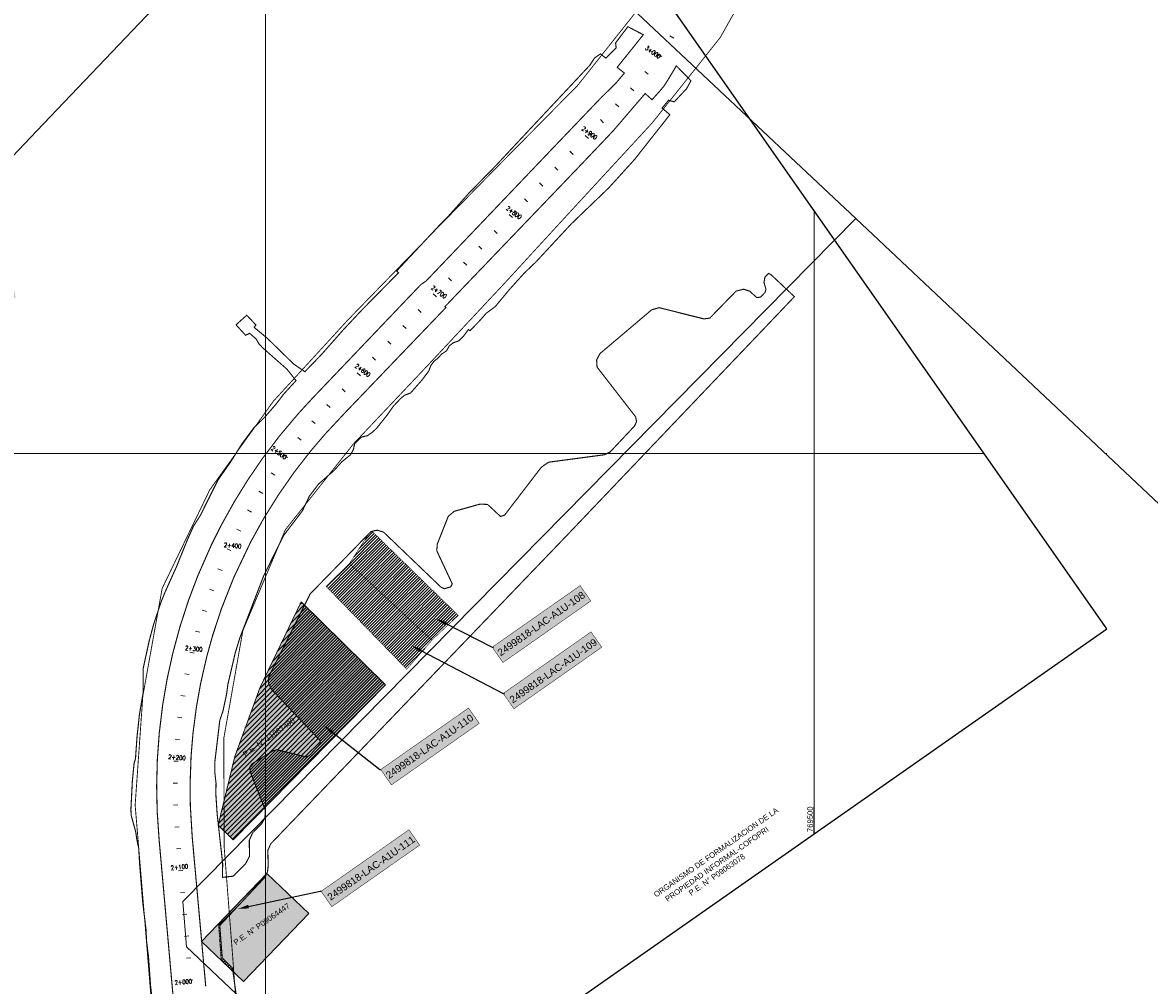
# Model space of a CAD drawing. Header units: millimetres. Extents: x 0 to 796729, y 0 to 9016813.
# Tile 11 of 17: x 768778 to 769806, y 8991015 to 8991893. Entities that reach past the tile are written whole.
import ezdxf
from ezdxf import colors
from ezdxf.entities.mleader import LeaderData, LeaderLine
from ezdxf.enums import TextEntityAlignment as Align
from ezdxf.math import Vec2, Vec3

# ---------------------------------------------------------------- set-up
doc = ezdxf.new("R2010")
doc.units = ezdxf.units.MM
for name, color, linetype in [('Codigo', 7, 'Continuous'), ('COORD', 7, 'Continuous'), ('Estacas', 7, 'Continuous'), ('Faja Marginal', 190, 'Continuous'), ('GRILLA 3', 7, 'Continuous'), ('Leyenda', 7, 'Continuous'), ('Limite Constructivo', 230, 'Continuous'), ('MARCO', 7, 'Continuous'), ('N° de Partidas Electronicas', 7, 'Continuous'), ('Predios del Estado', 5, 'Continuous'), ('Predios Inscritos', 84, 'Continuous'), ('Progresiva', 7, 'Continuous'), ('Remanente', 5, 'Continuous'), ('SIN TASACION', 1, 'Continuous')]:
    doc.layers.add(name, color=color, linetype=linetype)
doc.layers.add('SOLIDO_PROP_PRIVADA', color=7, linetype='Continuous', true_color=0xcde7b6)
doc.styles.add('ROMANS', font='romans.shx', dxfattribs={"width": 0.75, "bigfont": 'bigfont.shx'})
doc.styles.get("Standard").update_dxf_attribs({"font": 'arial.ttf'})
doc.dimstyles.get("Standard").update_dxf_attribs({"dimtxt": 0.18, "dimasz": 0.18, "dimexe": 0.18, "dimexo": 0.0625, "dimgap": 0.09, "dimtad": 0, "dimtih": 1, "dimtoh": 1, "dimdec": 4, "dimzin": 0, "dimdsep": 46, "dimtxsty": 'Standard', "dimcen": 0.09, "dimadec": 0, "dimazin": 0, "dimtfac": 1, "dimtdec": 4, "dimtofl": 0, "dimtmove": 0, "dimatfit": 3, "dimfxl": 1, "dimtolj": 1, "dimtzin": 0, "dimarcsym": 0})
picture_1 = doc.add_image_def('image1.ecw', size_in_pixel=(287180, 487828))
pattern_1 = [(45, (0, 0), (-1.347040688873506, 1.347040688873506), [])]

# ---------------------------------------------------------------- blocks, each defined once
blk = doc.blocks.new('*D9')
at = {"layer": 'COORD', "color": 0, "lineweight": -2, "transparency": 16777216}
blk.add_line((769500.0000000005, 8991153.4969042), (769500.0000000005, 8991178.07765113), dxfattribs=at)
at = {"layer": 'Defpoints', "color": 0, "transparency": 16777216}
for p in [(769500.0000000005, 8991154.4344042), (769500.0000000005, 8991153.4344042), (0, 725.5842589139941)]:
    blk.add_point(p, dxfattribs=at)
at = {"layer": 'COORD', "color": 0, "transparency": 16777216, "insert": (769496.4471350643, 8991166.756027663), "char_height": 5, "attachment_point": 5, "rotation": 90}
blk.add_mtext('\\A1;769500', dxfattribs=at)

msp = doc.modelspace()

# ---------------------------------------------------------------- hatches: boundary and pattern name
at = {"layer": 'Codigo', "linetype": 'Continuous', "lineweight": 13, "ltscale": 0.1, "true_color": 0xffffff}
h = msp.add_hatch(color=7, dxfattribs=at)
h.dxf.hatch_style = 1
h.paths.add_polyline_path([(769296.5140828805, 8991365.741246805), (769286.730995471, 8991379.707549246), (769206.6322078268, 8991323.60011177), (769216.4152952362, 8991309.633809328)])
h = msp.add_hatch(color=7, dxfattribs=at)
h.dxf.hatch_style = 1
h.paths.add_polyline_path([(769306.4958838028, 8991323.58558162), (769296.7127963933, 8991337.55188406), (769216.6140087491, 8991281.444446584), (769226.3970961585, 8991267.478144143)])
h = msp.add_hatch(color=7, dxfattribs=at)
h.dxf.hatch_style = 1
h.paths.add_polyline_path([(769194.7935016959, 8991254.167905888), (769185.0104142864, 8991268.134208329), (769104.9116266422, 8991212.026770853), (769114.6947140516, 8991198.060468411)])
h = msp.add_hatch(color=7, dxfattribs=at)
h.dxf.hatch_style = 1
h.paths.add_polyline_path([(769140.4649222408, 8991143.206064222), (769130.6818348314, 8991157.172366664), (769050.5830471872, 8991101.064929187), (769060.3661345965, 8991087.098626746)])
at = {"layer": 'Remanente', "true_color": 0x7aafdf}
h = msp.add_hatch(dxfattribs=at)
h.set_pattern_fill('ANSI31', color=143)
h.set_pattern_definition([(45, (0, 0), (-2.245064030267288, 2.245064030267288), [])])
h.paths.add_polyline_path([(769005.1929415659, 8991285.303663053), (769002.5611286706, 8991290.595966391), (769002.8140649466, 8991296.624873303), (769035.4765708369, 8991361.84540162), (769032.3136, 8991364.9627), (768995.0902000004, 8991287.3054), (768971.7895999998, 8991223.8867), (768956.85134245, 8991161.996303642), (768956.9312422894, 8991161.278046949), (768970.2500999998, 8991148.1343), (768998.873370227, 8991177.17692093), (768986.2077684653, 8991209.291629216), (768985.431343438, 8991214.0776918), (768987.5737149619, 8991217.299822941), (769007.1025946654, 8991229.336782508), (769010.4979347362, 8991230.07307413), (769036.4149320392, 8991223.720064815), (769039.7231621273, 8991224.544850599), (769049.9146356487, 8991235.770933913), (769049.5084256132, 8991238.654797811)])
at = {"layer": 'SIN TASACION'}
h = msp.add_hatch(dxfattribs=at)
h.set_pattern_fill('ANSI31', color=3, scale=0.6000010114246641)
h.set_pattern_definition(pattern_1)
h.paths.add_polyline_path([(769076.3859999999, 8991399.785), (769093.9411627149, 8991426.882754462), (769097.0829030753, 8991429.250957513), (769175.557, 8991352.678), (769151.556, 8991329.974)])
h = msp.add_hatch(dxfattribs=at)
h.set_pattern_fill('ANSI31', color=3, scale=0.6000010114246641)
h.set_pattern_definition(pattern_1)
h.paths.add_polyline_path([(769055.064, 8991379.022), (769076.3859999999, 8991399.785), (769151.556, 8991329.974), (769128.62, 8991303.502)])
h = msp.add_hatch(dxfattribs=at)
h.set_pattern_fill('ANSI31', color=1, scale=0.6000010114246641)
h.set_pattern_definition(pattern_1)
h.paths.add_polyline_path([(769002.8140649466, 8991296.624873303), (769035.4765708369, 8991361.84540162), (769109.2333000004, 8991289.1537), (768998.8733702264, 8991177.17692093), (768986.2077684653, 8991209.291629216), (768985.431343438, 8991214.0776918), (768987.5737149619, 8991217.299822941), (769007.1025946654, 8991229.336782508), (769010.4979347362, 8991230.07307413), (769036.4149320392, 8991223.720064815), (769039.7231621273, 8991224.544850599), (769049.9146356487, 8991235.770933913), (769049.5084256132, 8991238.654797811), (769005.1929415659, 8991285.303663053), (769002.5611286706, 8991290.595966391)])
h = msp.add_hatch(dxfattribs=at)
h.set_pattern_fill('ANSI31', color=3, scale=0.6000010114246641)
h.set_pattern_definition(pattern_1)
h.paths.add_polyline_path([(769000.8108035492, 8991116.994970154), (768957.4095913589, 8991071.93432786), (768957.0676565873, 8991070.29216077), (768959.2393563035, 8991040.126194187), (768960.5631242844, 8991037.152186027), (768970.2128130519, 8991027.937304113), (768969.7649809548, 8991031.188273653), (768960.402, 8991040.555), (768958.205, 8991069.902), (768999.1763266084, 8991113.605960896)])
at = {"layer": 'SOLIDO_PROP_PRIVADA', "transparency": 33554556}
h = msp.add_hatch(color=256, dxfattribs=at)
h.dxf.hatch_style = 1
h.paths.add_polyline_path([(769011.637763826, 8992163.830918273), (769080.8535148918, 8992098.760342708), (769041.4686928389, 8992056.866598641), (768994.110547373, 8992101.388571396), (768954.7257253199, 8992059.49482733), (768932.8681197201, 8992080.04343014)])
h.paths.add_polyline_path([(768730.6774275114, 8992140.931806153), (768677.1052343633, 8992081.53933537), (768593.55719373, 8992156.8784471), (768647.1400943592, 8992216.282695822)])
h.paths.add_polyline_path([(768593.5572135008, 8992156.87846929), (768625.1113988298, 8992128.424574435), (768571.5369255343, 8992069.012663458), (768549.1793426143, 8992089.016155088), (768541.5633581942, 8992203.763686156)])
h.paths.add_polyline_path([(768677.1052343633, 8992081.53933537), (768623.5156565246, 8992022.127575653), (768571.5369255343, 8992069.012663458), (768625.1113988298, 8992128.424574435)])
h.paths.add_polyline_path([(768503.4824033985, 8992200.337288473), (768512.9908459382, 8992000.563442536), (768313.2170000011, 8991991.054999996), (768308.4627787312, 8992090.941922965), (768408.3497016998, 8992095.696144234), (768403.5954804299, 8992195.583067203)])
h.paths.add_polyline_path([(768772.1301051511, 8991642.08935784), (768360.8985701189, 8991564.183125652), (768356.6329999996, 8991586.835000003), (768410.8402620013, 8991597.042759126), (768395.7488414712, 8991677.184206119), (768752.5235134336, 8991746.229760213)])
h.paths.add_polyline_path([(768376.9131999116, 8991567.217035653), (768603.8763047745, 8991610.21432268), (768605.7874641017, 8991588.498227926), (768379.8354075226, 8991549.45582222), (768376.9131998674, 8991567.217035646)])
h.paths.add_polyline_path([(768605.7874641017, 8991588.498227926), (768613.9441121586, 8991495.45503158), (768394.9264714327, 8991457.68839995), (768379.8354075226, 8991549.45582222)])
h.paths.add_polyline_path([(768410.0175353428, 8991365.92097768), (768394.9264714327, 8991457.68839995), (768613.9441121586, 8991495.45503158), (768622.1011275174, 8991402.4118881)])
h.paths.add_polyline_path([(768425.1085992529, 8991274.15355541), (768410.0175353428, 8991365.92097768), (768622.1011275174, 8991402.4118881), (768630.1081338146, 8991309.355760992)])
h.paths.add_polyline_path([(768440.1996631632, 8991182.38613314), (768425.1085992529, 8991274.15355541), (768630.1081338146, 8991309.355760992), (768639.0411958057, 8991211.763744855)])
h.paths.add_polyline_path([(768707.4332792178, 8990612.6728945), (768692.2161744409, 8990703.507041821), (768590.7628054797, 8990692.961240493), (768617.7568913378, 8990626.213071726), (768509.0585655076, 8990581.043493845), (768510.6662445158, 8990570.667301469)])
h.paths.add_polyline_path([(768590.7628054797, 8990692.961240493), (768493.288, 8990682.829), (768509.0585655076, 8990581.043493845), (768617.7568913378, 8990626.213071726)])
h.paths.add_polyline_path([(769109.2333000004, 8991289.1537), (768970.2500999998, 8991148.1343), (768956.7267000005, 8991161.4799), (768971.7895999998, 8991223.8867), (768995.0902000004, 8991287.3054), (769032.3136, 8991364.9627)])
h.paths.add_polyline_path([(769001.1297967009, 8991117.326159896), (769039.460070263, 8991080.723016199), (768979.800303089, 8991018.781818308), (768941.4698486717, 8991055.38513471)])

# ---------------------------------------------------------------- linework, layer by layer
at = {"layer": 'Codigo', "color": 250, "lineweight": 13, "const_width": 0.4169935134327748}
for points in [[(769206.6322078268, 8991323.60011177), (769286.730995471, 8991379.707549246), (769296.5140828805, 8991365.741246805), (769216.4152952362, 8991309.633809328)], [(769216.6140087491, 8991281.444446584), (769296.7127963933, 8991337.55188406), (769306.4958838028, 8991323.58558162), (769226.3970961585, 8991267.478144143)], [(769104.9116266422, 8991212.026770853), (769185.0104142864, 8991268.134208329), (769194.7935016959, 8991254.167905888), (769114.6947140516, 8991198.060468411)], [(769050.5830471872, 8991101.064929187), (769130.6818348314, 8991157.172366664), (769140.4649222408, 8991143.206064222), (769060.3661345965, 8991087.098626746)]]:
    msp.add_lwpolyline(points, close=True, dxfattribs=at)
at = {"layer": 'Estacas', "linetype": 'Continuous', "lineweight": 13}
for p, q in [((769372.131736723, 8991878.74167201), (769368.6913852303, 8991880.782255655)), ((769372.131736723, 8991878.74167201), (769368.6913852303, 8991880.782255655)), ((769361.099897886, 8991861.86973059), (769357.835858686, 8991864.182025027)), ((769361.099897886, 8991861.86973059), (769357.835858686, 8991864.182025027)), ((769348.9086318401, 8991845.838399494), (769345.8199796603, 8991848.380097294)), ((769348.9086318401, 8991845.838399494), (769345.8199796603, 8991848.380097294)), ((769335.7435394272, 8991830.652910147), (769332.7897588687, 8991833.350164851)), ((769335.7435394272, 8991830.652910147), (769332.7897588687, 8991833.350164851)), ((769321.9537327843, 8991816.098955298), (769319.0686844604, 8991818.86960435)), ((769321.9537327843, 8991816.098955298), (769319.0686844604, 8991818.86960435)), ((769308.1006924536, 8991801.67399403), (769305.2156441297, 8991804.444643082)), ((769308.1006924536, 8991801.67399403), (769305.2156441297, 8991804.444643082)), ((769294.2471723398, 8991787.248533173), (769291.3621240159, 8991790.019182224)), ((769294.2471723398, 8991787.248533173), (769291.3621240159, 8991790.019182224)), ((769280.3941320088, 8991772.823571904), (769277.5090836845, 8991775.594220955)), ((769280.3941320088, 8991772.823571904), (769277.5090836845, 8991775.594220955)), ((769266.5405920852, 8991758.398090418), (769263.6555437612, 8991761.16873947)), ((769266.5405920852, 8991758.398090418), (769263.6555437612, 8991761.16873947)), ((769252.6875517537, 8991743.97312915), (769249.8025034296, 8991746.7437782)), ((769252.6875517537, 8991743.97312915), (769249.8025034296, 8991746.7437782)), ((769238.8340316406, 8991729.547668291), (769235.9489833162, 8991732.318317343)), ((769238.8340316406, 8991729.547668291), (769235.9489833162, 8991732.318317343)), ((769224.9809913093, 8991715.122707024), (769222.0959429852, 8991717.893356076)), ((769224.9809913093, 8991715.122707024), (769222.0959429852, 8991717.893356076)), ((769211.1277677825, 8991700.697554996), (769208.2425862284, 8991703.468065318)), ((769211.1277677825, 8991700.697554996), (769208.2425862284, 8991703.468065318)), ((769197.2744110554, 8991686.27226427), (769194.3893627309, 8991689.042913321)), ((769197.2744110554, 8991686.27226427), (769194.3893627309, 8991689.042913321)), ((769183.420890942, 8991671.846803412), (769180.5358426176, 8991674.617452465)), ((769183.420890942, 8991671.846803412), (769180.5358426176, 8991674.617452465)), ((769169.5678506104, 8991657.421842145), (769166.682802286, 8991660.192491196)), ((769169.5678506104, 8991657.421842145), (769166.682802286, 8991660.192491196)), ((769155.7148102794, 8991642.996880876), (769152.8297619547, 8991645.767529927)), ((769155.7148102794, 8991642.996880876), (769152.8297619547, 8991645.767529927)), ((769141.8612703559, 8991628.57139939), (769138.9762220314, 8991631.342048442)), ((769141.8612703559, 8991628.57139939), (769138.9762220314, 8991631.342048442)), ((769128.0077502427, 8991614.145938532), (769125.1227019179, 8991616.916587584)), ((769128.0077502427, 8991614.145938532), (769125.1227019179, 8991616.916587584)), ((769114.1547099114, 8991599.720977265), (769111.269661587, 8991602.491626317)), ((769114.1547099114, 8991599.720977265), (769111.269661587, 8991602.491626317)), ((769100.3016695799, 8991585.296015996), (769097.4166212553, 8991588.066665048)), ((769100.3016695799, 8991585.296015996), (769097.4166212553, 8991588.066665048)), ((769086.4481296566, 8991570.870534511), (769083.5630813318, 8991573.641183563)), ((769086.4481296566, 8991570.870534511), (769083.5630813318, 8991573.641183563)), ((769072.5946095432, 8991556.445073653), (769069.7095612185, 8991559.215722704)), ((769072.5946095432, 8991556.445073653), (769069.7095612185, 8991559.215722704)), ((769058.7585067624, 8991542.034865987), (769055.8424683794, 8991544.773035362)), ((769058.7585067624, 8991542.034865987), (769055.8424683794, 8991544.773035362)), ((769045.248569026, 8991527.389822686), (769042.2323210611, 8991530.017273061)), ((769045.248569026, 8991527.389822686), (769042.2323210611, 8991530.017273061)), ((769032.3214830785, 8991512.229351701), (769029.207600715, 8991514.740031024)), ((769032.3214830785, 8991512.229351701), (769029.207600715, 8991514.740031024)), ((769020.0139184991, 8991496.564014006), (769016.8042712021, 8991498.95105086)), ((769020.0139184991, 8991496.564014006), (769016.8042712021, 8991498.95105086)), ((769008.3465682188, 8991480.419597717), (769005.043831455, 8991482.676178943)), ((769008.3465682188, 8991480.419597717), (769005.043831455, 8991482.676178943)), ((768997.3434671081, 8991463.835104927), (768993.9357630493, 8991465.9297536)), ((768997.3434671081, 8991463.835104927), (768993.9357630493, 8991465.9297536)), ((768987.0038790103, 8991446.807707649), (768983.5172706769, 8991448.768208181)), ((768987.0038790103, 8991446.807707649), (768983.5172706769, 8991448.768208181)), ((768977.3533020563, 8991429.381069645), (768973.7929860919, 8991431.204294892)), ((768977.3533020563, 8991429.381069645), (768973.7929860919, 8991431.204294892)), ((768968.4067046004, 8991411.582162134), (768964.778308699, 8991413.265831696)), ((768968.4067046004, 8991411.582162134), (768964.778308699, 8991413.265831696)), ((768960.2266353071, 8991393.410022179), (768956.5421298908, 8991394.967077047)), ((768960.2266353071, 8991393.410022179), (768956.5421298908, 8991394.967077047)), ((768952.6824067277, 8991374.983504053), (768948.9341176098, 8991376.380045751)), ((768952.6824067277, 8991374.983504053), (768948.9341176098, 8991376.380045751)), ((768945.9301675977, 8991356.243265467), (768942.1303717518, 8991357.492886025)), ((768945.9301675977, 8991356.243265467), (768942.1303717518, 8991357.492886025)), ((768939.9763810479, 8991337.225300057), (768936.1356232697, 8991338.342698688)), ((768939.9763810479, 8991337.225300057), (768936.1356232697, 8991338.342698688)), ((768934.6982988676, 8991318.027800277), (768930.8128381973, 8991318.978166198)), ((768934.6982988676, 8991318.027800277), (768930.8128381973, 8991318.978166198)), ((768930.2368397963, 8991298.614411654), (768926.3172795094, 8991299.412564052)), ((768930.2368397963, 8991298.614411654), (768926.3172795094, 8991299.412564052)), ((768926.5548765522, 8991279.038331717), (768922.6072731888, 8991279.683643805)), ((768926.5548765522, 8991279.038331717), (768922.6072731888, 8991279.683643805)), ((768923.6582762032, 8991259.330786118), (768919.6885808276, 8991259.82223158)), ((768923.6582762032, 8991259.330786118), (768919.6885808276, 8991259.82223158)), ((768921.5517085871, 8991239.523794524), (768917.5658902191, 8991239.86032378)), ((768921.5517085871, 8991239.523794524), (768917.5658902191, 8991239.86032378)), ((768920.2384270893, 8991219.64796997), (768916.2425271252, 8991219.829032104)), ((768920.2384270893, 8991219.64796997), (768916.2425271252, 8991219.829032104)), ((768919.7205905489, 8991199.735835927), (768915.7206707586, 8991199.761168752)), ((768919.7205905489, 8991199.735835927), (768915.7206707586, 8991199.761168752)), ((768919.9990062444, 8991179.818769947), (768916.0011063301, 8991179.689168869)), ((768919.9990062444, 8991179.818769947), (768916.0011063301, 8991179.689168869)), ((768921.0732391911, 8991159.928688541), (768917.0834287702, 8991159.643359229)), ((768921.0732391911, 8991159.928688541), (768917.0834287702, 8991159.643359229)), ((768922.7215341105, 8991140.036581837), (768918.7380575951, 8991139.673380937)), ((768922.7215341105, 8991140.036581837), (768918.7380575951, 8991139.673380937)), ((768924.5365249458, 8991120.118947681), (768920.5530243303, 8991119.756011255)), ((768924.5365249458, 8991120.118947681), (768920.5530243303, 8991119.756011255)), ((768926.3514916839, 8991100.201577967), (768922.3680151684, 8991099.83837707)), ((768926.3514916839, 8991100.201577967), (768922.3680151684, 8991099.83837707)), ((768928.1664825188, 8991080.283943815), (768924.1829819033, 8991079.92100739)), ((768928.1664825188, 8991080.283943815), (768924.1829819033, 8991079.92100739)), ((768929.981449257, 8991060.3665741), (768925.9979727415, 8991060.003373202)), ((768929.981449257, 8991060.3665741), (768925.9979727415, 8991060.003373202)), ((768931.7964400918, 8991040.44893995), (768927.8129394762, 8991040.086003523)), ((768931.7964400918, 8991040.44893995), (768927.8129394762, 8991040.086003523)), ((768933.6113706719, 8991020.53196703), (768929.6278678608, 8991020.1690547)), ((768933.6113706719, 8991020.53196703), (768929.6278678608, 8991020.1690547))]:
    msp.add_line(p, q, dxfattribs=at)
at = {"layer": 'Faja Marginal', "const_width": 0.8}
for points in [[(769768.0431, 8992593.3602), (769743.3942, 8992496.6365), (769696.8479, 8992408.1613), (769650.3199, 8992319.6614), (769603.6225, 8992231.2698), (769557.0555, 8992142.8056), (769509.4457, 8992054.8934), (769463.4703, 8991966.3364), (769414.537, 8991879.3566), (769352.5125, 8991801.5427), (769284.7747, 8991728.1793), (769217.1119, 8991654.5487), (769148.8026, 8991581.5306), (769080.0727, 8991508.8952), (769017.9873, 8991430.6409), (768979.2503, 8991338.7838), (768961.8265, 8991240.4165), (768962.2419, 8991140.7786), (768969.9835, 8991041.0832), (768977.2237, 8990941.352)], [(768897.4285, 8990980.4183), (768889.3309999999, 8991080.0841), (768881.0234, 8991179.7116), (768888.0236, 8991279.0916), (768905.68, 8991377.3097), (768949.0902, 8991467.0803), (769007.0625, 8991547.8177), (769074.6338, 8991621.5155), (769144.3173, 8991693.2199), (769214.3148, 8991764.6173), (769284.5761, 8991835.7485), (769345.8983, 8991913.0362), (769395.2432, 8991999.9966), (769445.2892, 8992086.557), (769489.8420000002, 8992176.0641), (769534.3045, 8992265.6357), (769578.8288, 8992355.1722), (769623.0589, 8992444.8463), (769664.1829, 8992535.6304)]]:
    msp.add_lwpolyline(points, dxfattribs=at)
at = {"layer": 'Faja Marginal', "color": 190, "lineweight": 13, "const_width": 0.1}
for points in [[(769768.0431, 8992593.3602), (769743.3942, 8992496.6365), (769696.8479, 8992408.1613), (769650.3199, 8992319.6614), (769603.6225, 8992231.2698), (769557.0555, 8992142.8056), (769509.4457, 8992054.8934), (769463.4703, 8991966.3364), (769414.537, 8991879.3566), (769352.5125, 8991801.5427), (769284.7747, 8991728.1793), (769217.1119, 8991654.5487), (769148.8026, 8991581.5306), (769080.0727, 8991508.8952), (769017.9873, 8991430.6409), (768979.2503, 8991338.7838), (768961.8265, 8991240.4165), (768962.2419, 8991140.7786), (768969.9835, 8991041.0832), (768977.2237, 8990941.352)], [(768897.4285, 8990980.4183), (768889.3309999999, 8991080.0841), (768881.0234, 8991179.7116), (768888.0236, 8991279.0916), (768905.68, 8991377.3097), (768949.0902, 8991467.0803), (769007.0625, 8991547.8177), (769074.6338, 8991621.5155), (769144.3173, 8991693.2199), (769214.3148, 8991764.6173), (769284.5761, 8991835.7485), (769345.8983, 8991913.0362), (769395.2432, 8991999.9966), (769445.2892, 8992086.557), (769489.8420000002, 8992176.0641), (769534.3045, 8992265.6357), (769578.8288, 8992355.1722), (769623.0589, 8992444.8463), (769664.1829, 8992535.6304)]]:
    msp.add_lwpolyline(points, dxfattribs=at)
at = {"layer": 'GRILLA 3', "color": 8, "lineweight": 13}
for p, q in [((769000, 8990803.330635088), (769000, 8992436.02299533)), ((769500, 8991153.434404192), (769500, 8991721.94899196)), ((767713.0308765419, 8991500), (769655.4103572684, 8991500)), ((769765.930514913, 8991500), (769767.1144814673, 8991500))]:
    msp.add_line(p, q, dxfattribs=at)
at = {"layer": 'Limite Constructivo', "linetype": 'Continuous', "ltscale": 10, "const_width": 1, "flags": 128}
for points in [[(768897.2317157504, 8990995.9895759), (768895.0159412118, 8991015.837553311), (768893.2565755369, 8991040.772534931), (768891.3302805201, 8991056.765813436), (768890.9891272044, 8991065.689599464), (768887.9828756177, 8991090.533369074), (768885.1324416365, 8991125.459629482), (768884.2859529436, 8991140.249657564), (768882.5475669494, 8991148.489212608), (768881.5841064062, 8991155.121947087), (768877.4093938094, 8991170.332854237), (768877.1565968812, 8991175.841496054), (768878.4710295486, 8991201.679193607), (768879.9837412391, 8991217.195390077), (768881.350431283, 8991222.249487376), (768882.778881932, 8991242.490896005), (768885.0184713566, 8991262.890065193), (768888.4364850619, 8991282.841314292), (768888.2378204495, 8991303.71928012), (768893.7748636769, 8991329.176929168), (768897.8031279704, 8991344.183740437), (768904.2912811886, 8991363.802457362), (768908.1543937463, 8991373.475673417), (768918.6822122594, 8991396.867703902), (768928.6970070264, 8991421.571223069), (768934.2176258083, 8991433.930253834), (768940.324191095, 8991443.449256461), (768956.380738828, 8991475.658397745), (768968.2096702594, 8991492.611217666), (768978.2318969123, 8991508.795111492), (768989.0950347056, 8991523.416305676), (768999.4306022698, 8991533.55663154), (769009.4813725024, 8991545.120122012), (769016.6989104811, 8991554.532261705), (769027.7280576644, 8991566.595966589), (769019.3625679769, 8991577.039025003), (768997.149667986, 8991596.61725825), (768994.0555865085, 8991599.886730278), (768991.2898256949, 8991604.577169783), (768985.4558631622, 8991609.682305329), (768981.7728973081, 8991607.906076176), (768972.9813780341, 8991617.41497578), (768982.7921086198, 8991626.197803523), (768991.1336313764, 8991617.343517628), (768989.4975620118, 8991615.155480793), (769001.7047396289, 8991604.99583311), (769025.3997508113, 8991581.867335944), (769035.784893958, 8991574.71691102), (769050.506697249, 8991589.899150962), (769070.2737383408, 8991612.305682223), (769087.4593168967, 8991630.665763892), (769121.1388282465, 8991664.854102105), (769119.4584322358, 8991666.460001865), (769158.3967069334, 8991708.135763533), (769165.4272064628, 8991715.159788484), (769185.404594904, 8991737.54547125), (769209.9346403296, 8991762.549435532), (769230.3884048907, 8991784.495265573), (769278.2875645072, 8991835.560013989), (769295.8727546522, 8991854.341462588), (769299.7834684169, 8991860.595535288), (769305.288332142, 8991864.387162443), (769310.2742343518, 8991860.466001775), (769319.5655738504, 8991869.925072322), (769319.1064049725, 8991874.475937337), (769330.2954427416, 8991889.195950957), (769344.3733897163, 8991881.851860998), (769320.5377824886, 8991852.151505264), (769327.1051078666, 8991846.882099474), (769319.4783772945, 8991837.79764343), (769306.6608014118, 8991825.288799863), (769263.6926435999, 8991780.378359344), (769230.9080874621, 8991746.022726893), (769209.3402325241, 8991723.42131378), (769146.1661117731, 8991657.219811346), (769141.8461080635, 8991654.43098221), (769110.9427582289, 8991622.046705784), (769042.55533111, 8991550.382068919), (769030.2321632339, 8991536.992412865), (769012.7424064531, 8991516.241174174), (768997.3341418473, 8991495.917380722), (768983.8606708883, 8991476.259267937), (768971.5701673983, 8991456.417459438), (768958.9461702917, 8991433.68116636), (768950.421215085, 8991416.586290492), (768938.2354810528, 8991388.909138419), (768929.7803159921, 8991366.571664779), (768921.9208697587, 8991342.361305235), (768915.4585770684, 8991318.54847567), (768910.1493738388, 8991294.45816161), (768906.1159366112, 8991270.90446904), (768903.0315690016, 8991245.648409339), (768901.2396448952, 8991221.040015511), (768900.6325443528, 8991196.37963802), (768901.1638861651, 8991172.82555642), (768902.9676478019, 8991147.062728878), (768947.5733045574, 8990647.32381852)], [(768973.6319071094, 8991003.11690664), (768969.7649809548, 8991031.188273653), (768960.402, 8991040.555), (768958.205, 8991069.902), (768999.1763266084, 8991113.605960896), (769001.6737856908, 8991118.784322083), (769002.3307660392, 8991124.200310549), (769002.0149580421, 8991138.47568937), (769004.7103262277, 8991144.433737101), (769274.6431960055, 8991425.459658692), (769482.1327051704, 8991643.092675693), (769460.5329999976, 8991663.403999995), (769458.53244297, 8991664.34864369), (769455.20640828, 8991660.894774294), (769454.3609587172, 8991655.968818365), (769456.1900548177, 8991649.96758153), (769455.3164378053, 8991646.901408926), (769451.1876016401, 8991642.637477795), (769447.7363615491, 8991642.320762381), (769441.45577689, 8991648.050008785), (769435.780543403, 8991649.90162925), (769428.9072614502, 8991648.151135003), (769405.0175580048, 8991623.59766467), (769399.707051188, 8991622.838340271), (769358.8028348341, 8991633.06697453), (769351.9805502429, 8991631.126264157), (769304.7810747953, 8991591.158317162), (769301.7695384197, 8991585.345174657), (769302.1842060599, 8991578.925428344), (769337.44906518, 8991533.451876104), (769338.1387964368, 8991529.005049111), (769336.349465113, 8991525.197345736), (769314.1728852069, 8991501.604891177), (769309.1152430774, 8991499.036896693), (769258.090458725, 8991492.249536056), (769251.431437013, 8991487.706799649), (769217.849322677, 8991443.934321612), (769214.1462049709, 8991442.765487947), (769202.3546826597, 8991453.716769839), (769195.6344872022, 8991454.042314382), (769171.7877118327, 8991447.399497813), (769166.4561861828, 8991442.78806953), (769156.5234637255, 8991417.60063614), (769156.0593727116, 8991411.44974611), (769170.1703649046, 8991381.298632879), (769168.7609418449, 8991378.632685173), (769163.1525424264, 8991376.925781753), (769159.9956530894, 8991378.203597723), (769107.5526718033, 8991428.469238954), (769101.8469639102, 8991430.225947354), (769096.0406849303, 8991429.037662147), (769040.6603648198, 8991372.196407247), (769002.8140649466, 8991296.624873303), (769002.5611286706, 8991290.595966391), (769005.1929415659, 8991285.303663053), (769049.5084256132, 8991238.654797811), (769049.9146356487, 8991235.770933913), (769039.7231621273, 8991224.544850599), (769036.4149320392, 8991223.720064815), (769010.4979347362, 8991230.07307413), (769007.1025946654, 8991229.336782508), (768987.5737149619, 8991217.299822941), (768985.431343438, 8991214.0776918), (768986.2077684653, 8991209.291629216), (768999.7318140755, 8991175.000263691), (768999.3182185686, 8991167.872875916), (768996.6152785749, 8991163.05120448), (768988.0912418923, 8991154.322201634), (768985.1171060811, 8991147.643848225), (768985.2446416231, 8991132.909054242), (768981.696722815, 8991126.201671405), (768970.4439164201, 8991114.884842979), (768960.5851036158, 8991113.81900036), (768960.8379607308, 8991126.158743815), (768955.7991163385, 8991171.455251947), (768954.5556357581, 8991190.274405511), (768954.7975089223, 8991199.272007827), (768953.7082712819, 8991209.125037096), (768953.6477710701, 8991218.649014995), (768958.1852884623, 8991256.849528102), (768961.04964192, 8991265.222762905), (768964.3138355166, 8991280.400933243), (768965.6597413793, 8991290.125103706), (768972.2336894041, 8991318.199564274), (768976.4082196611, 8991331.938147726), (768998.1999750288, 8991388.591661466), (769016.4063606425, 8991425.40279457), (769033.6429435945, 8991448.075608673), (769039.9488379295, 8991461.389430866), (769048.3630168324, 8991472.432071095), (769062.389888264, 8991484.655933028), (769069.5420670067, 8991492.608457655), (769077.3883804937, 8991498.970377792), (769080.0053256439, 8991503.754794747), (769081.1432180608, 8991508.922104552), (769087.1177618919, 8991515.034197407), (769092.7877724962, 8991516.362003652), (769097.4015834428, 8991519.580482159), (769101.2478755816, 8991523.17627088), (769110.6997848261, 8991535.0612101), (769116.6043434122, 8991543.40723607), (769123.1728102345, 8991550.391038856), (769126.8075188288, 8991553.288916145), (769132.1621610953, 8991555.361132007), (769142.4294019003, 8991566.941801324), (769148.7284269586, 8991575.288435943), (769150.6672890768, 8991580.423296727), (769153.3594298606, 8991584.037626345), (769157.1884963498, 8991587.158521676), (769160.4854186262, 8991590.789807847), (769164.9368925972, 8991593.755183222), (769167.5235777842, 8991598.296043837), (769170.9813671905, 8991600.948533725), (769176.2905107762, 8991602.947800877), (769180.2535625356, 8991606.872647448), (769185.0199819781, 8991613.272483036), (769186.2978178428, 8991612.074933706), (769194.7664920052, 8991620.744571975), (769201.1534801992, 8991628.013001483), (769209.3693963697, 8991634.060373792), (769222.3593083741, 8991649.706288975), (769235.6570498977, 8991664.417845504), (769246.454938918, 8991674.776733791), (769278.8116833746, 8991709.561313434), (769313.1307668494, 8991742.546140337), (769336.7176768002, 8991768.582506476), (769368.5652389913, 8991808.959272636), (769361.5101797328, 8991815.00663609), (769367.345478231, 8991822.1343812), (769372.6237657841, 8991820.677490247), (769383.9516520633, 8991832.869818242), (769387.8034343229, 8991839.884291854), (769374.4606681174, 8991853.522994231), (769367.9402835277, 8991842.499216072), (769363.4342366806, 8991835.362873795), (769360.5447075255, 8991831.799111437), (769352.3614051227, 8991822.622865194), (769346.0528270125, 8991828.256167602), (769316.7223602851, 8991794.063221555), (769285.9384271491, 8991761.705617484), (769251.7428483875, 8991726.044305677), (769229.8429916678, 8991703.205750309), (769163.470642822, 8991633.988468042), (769164.2612409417, 8991633.199420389), (769162.2044982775, 8991630.934243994), (769072.2479956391, 8991537.121914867), (769054.4516858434, 8991518.092097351), (769041.0139685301, 8991502.35177036), (769026.215371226, 8991483.306752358), (769011.6978634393, 8991462.52484389), (768998.2816957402, 8991441.014990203), (768986.3819237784, 8991419.562010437), (768970.7887203, 8991386.775823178), (768959.6350452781, 8991358.472517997), (768951.706204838, 8991334.393024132), (768946.2725291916, 8991314.852571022), (768940.6334184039, 8991290.140281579), (768936.7687905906, 8991268.338221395), (768933.750639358, 8991245.037267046), (768932.0546514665, 8991224.82685625), (768931.120776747, 8991199.492924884), (768931.3241790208, 8991179.212077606), (768933.0765836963, 8991150.325897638), (768945.3858720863, 8991014.421395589)]]:
    msp.add_lwpolyline(points, dxfattribs=at)
at = {"layer": 'MARCO', "elevation": 28.41090053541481}
msp.add_lwpolyline([(768976.2966429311, 8992469.874897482), (767672.9404483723, 8991557.25506508), (768463.7582869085, 8990427.850145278), (769767.1144814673, 8991340.46997768)], close=True, dxfattribs=at)
at = {"layer": 'Predios del Estado', "lineweight": 13}
for points in [[(768223.383591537, 8992949.643489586), (769249.3192299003, 8991985.810325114), (769538.171550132, 8991714.427431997), (770342.6757850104, 8990957.013671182)], [(768223.383591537, 8992949.643489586), (769103.8796206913, 8992122.435703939), (769077.8997275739, 8992095.001171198), (768791.4378030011, 8991794.183090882), (768763.8535958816, 8991765.216342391)]]:
    msp.add_lwpolyline(points, dxfattribs=at)
msp.add_lwpolyline([(770096.9451000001, 8990900.3745), (770118.2358999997, 8990769.9874), (769958.8959999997, 8990735.6503), (769933.1589000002, 8990856.4369), (769770.8062000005, 8990821.8428), (769770.3197999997, 8990824.2853), (769709.5118000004, 8990810.7045), (769460.0552000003, 8990547.0069), (768927.8639000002, 8991050.4567), (768924.5377000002, 8991091.8021), (769538.1716, 8991714.4274), (770342.6756999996, 8990957.0137)], close=True, dxfattribs=at)
at = {"layer": 'Predios Inscritos', "color": 64, "lineweight": 13}
for points in [[(769109.2333000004, 8991289.1537), (768970.2500999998, 8991148.1343), (768956.7267000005, 8991161.4799), (768971.7895999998, 8991223.8867), (768995.0902000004, 8991287.3054), (769032.3136, 8991364.9627)], [(769001.1297967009, 8991117.326159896), (769039.460070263, 8991080.723016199), (768979.800303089, 8991018.781818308), (768941.4698486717, 8991055.38513471)]]:
    msp.add_lwpolyline(points, close=True, dxfattribs=at)
at = {"layer": 'SIN TASACION', "color": 3, "const_width": 0.5, "elevation": 23.48}
for points in [[(769076.3859999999, 8991399.785), (769093.9411627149, 8991426.882754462), (769097.0829030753, 8991429.250957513), (769175.557, 8991352.678), (769151.556, 8991329.974)], [(769055.064, 8991379.022), (769076.3859999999, 8991399.785), (769151.556, 8991329.974), (769128.62, 8991303.502)]]:
    msp.add_lwpolyline(points, close=True, dxfattribs=at)
at = {"layer": 'SIN TASACION', "color": 1, "const_width": 0.5}
msp.add_lwpolyline([(769002.8140649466, 8991296.624873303), (769035.4765708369, 8991361.84540162), (769109.2333000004, 8991289.1537), (768998.8733702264, 8991177.17692093), (768986.2077684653, 8991209.291629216), (768985.431343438, 8991214.0776918), (768987.5737149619, 8991217.299822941), (769007.1025946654, 8991229.336782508), (769010.4979347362, 8991230.07307413), (769036.4149320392, 8991223.720064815), (769039.7231621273, 8991224.544850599), (769049.9146356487, 8991235.770933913), (769049.5084256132, 8991238.654797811), (769005.1929415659, 8991285.303663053), (769002.5611286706, 8991290.595966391)], close=True, dxfattribs=at)
at = {"layer": 'SIN TASACION', "color": 3, "const_width": 0.5}
msp.add_lwpolyline([(769000.8108035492, 8991116.994970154), (768957.4095913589, 8991071.93432786), (768957.0676565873, 8991070.29216077), (768959.2393563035, 8991040.126194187), (768960.5631242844, 8991037.152186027), (768970.2128130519, 8991027.937304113), (768969.7649809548, 8991031.188273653), (768960.402, 8991040.555), (768958.205, 8991069.902), (768999.1763266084, 8991113.605960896)], close=True, dxfattribs=at)

# ---------------------------------------------------------------- texts
at = {"layer": 'N° de Partidas Electronicas', "color": 0, "lineweight": 13}
for s, p in [('2499818-LAC-A1U-108', (769251.2766932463, 8991344.992129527)), ('2499818-LAC-A1U-109', (769262.2581106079, 8991302.005623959)), ('2499818-LAC-A1U-110', (769149.5118232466, 8991233.17100358)), ('2499818-LAC-A1U-111', (769096.1841664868, 8991122.223475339))]:
    msp.add_text(s, height=6.5, rotation=35.00000001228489, dxfattribs=at).set_placement(p, align=Align.MIDDLE)
for s, p in [('P.E. N° 11087400', (769002.9884253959, 8991241.5377898)), ('ORGANISMO DE FORMALIZACION DE LA ', (769411.4131323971, 8991137.169417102)), ('PROPIEDAD INFORMAL-COFOPRI', (769411.4131323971, 8991125.953655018)), ('P.E. N° P09063078', (769411.4131323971, 8991116.267197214)), ('P.E. N° P09064447', (768996.3207951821, 8991071.294035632))]:
    msp.add_text(s, height=5, rotation=35.00000001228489, dxfattribs=at).set_placement(p, align=Align.MIDDLE_CENTER)
at = {"layer": 'Progresiva', "color": 7, "lineweight": 13, "style": 'ROMANS', "width": 0.75}
for s, rotation, p in [('3+000', 324.6863188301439, (769345.5664925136, 8991868.890699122)), ('2+500', 323.361088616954, (769004.6518149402, 8991503.939060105)), ('2+000', 5.206450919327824, (768917.2430549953, 8991015.776649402))]:
    msp.add_text(s, height=4, rotation=rotation, dxfattribs=at).set_placement(p)
at = {"layer": 'Progresiva', "color": 0, "lineweight": 13, "style": 'ROMANS', "width": 0.75}
for s, rotation, p in [('3+000', 324.6863188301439, (769345.5664925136, 8991868.890699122)), ('2+900', 323.361088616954, (769287.7702321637, 8991795.429554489)), ('2+800', 323.361088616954, (769218.8101553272, 8991722.77317432)), ('2+700', 323.361088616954, (769150.4580798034, 8991650.523809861)), ('2+600', 323.361088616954, (769080.937446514, 8991579.058695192)), ('2+400', 355.2059023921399, (768961.824541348, 8991414.850142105)), ('2+300', 355.2059023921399, (768926.3954346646, 8991320.856263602)), ('2+200', 355.2059023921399, (768911.1295949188, 8991221.756035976)), ('2+100', 5.206450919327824, (768913.659599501, 8991120.46391223))]:
    msp.add_text(s, height=4, rotation=rotation, dxfattribs=at).set_placement(p)

# ---------------------------------------------------------------- dimensions: what is measured, and where the dimension line sits
at = {"layer": 'COORD'}
dim = msp.add_ordinate_dim(feature_location=(769500.0000000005, 8991153.4344042, 28.41090053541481), offset=(0, 1), dtype=1, origin=(0, 725.5842589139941, 28.41090053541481), dimstyle='Standard', override={"dimtxt": 5, "dimgap": 1, "dimtad": 1, "dimdec": 0}, dxfattribs=at)
dim.commit()
dim.dimension.update_dxf_attribs({"geometry": '*D9', "text_midpoint": (769496.4471350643, 8991166.756027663, 28.41090053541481)})

# ---------------------------------------------------------------- pictures from other files: only their frames are drawn
at = {"layer": 'Leyenda'}
image = msp.add_image(picture_1, insert=(768115.016, 8989659.614), size_in_units=(12167.612914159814, 20668.926362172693), dxfattribs=at)
image.dxf.flags = 7

# ---------------------------------------------------------------- leaders
at = {"layer": 'Codigo', "color": 7, "lineweight": 13}
ml = msp.add_multileader_mtext('Standard', dxfattribs=at)
ml.set_content('', color=7)
ml.set_leader_properties()
ml.build(insert=Vec2(0, 0))
ml.multileader.update_dxf_attribs({"text_right_attachment_type": 6, "dogleg_length": 0.36, "arrow_head_size": 10.00002179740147})
ctx = ml.context
ctx.base_point, ctx.char_height, ctx.arrow_head_size, ctx.landing_gap_size, ctx.plane_origin, ctx.plane_x_axis, ctx.plane_y_axis = Vec3(769207.9822107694, 8991323.375111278), 0.4500009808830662, 10.00002179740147, 0.2250004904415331, Vec3(769162.6196444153, 8991154.000294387), Vec3(-1, 1e-16), Vec3(-1e-16, -1)
ctx.right_attachment = 6
notes = []
notes.append((ctx, [(0, (1, 1, 0), (769206.6322078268, 8991323.60011177), (1, -1.000000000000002e-16), 0.9000019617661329, [(0, [(769155.4322787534, 8991349.590702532)], 0, [])])]))
ctx.mtext.insert, ctx.mtext.text_direction, ctx.mtext.rotation, ctx.mtext.flow_direction = Vec3(769207.757210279, 8991323.150110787), Vec3(-1, 1e-16), 3.141592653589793, 5
ml = msp.add_multileader_mtext('Standard', dxfattribs=at)
ml.set_content('', color=7)
ml.set_leader_properties()
ml.build(insert=Vec2(0, 0))
ml.multileader.update_dxf_attribs({"text_right_attachment_type": 6, "dogleg_length": 0.36, "arrow_head_size": 10.00002179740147})
ctx = ml.context
ctx.base_point, ctx.char_height, ctx.arrow_head_size, ctx.landing_gap_size, ctx.plane_origin, ctx.plane_x_axis, ctx.plane_y_axis = Vec3(769217.9640116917, 8991281.219446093), 0.4500009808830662, 10.00002179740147, 0.2250004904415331, Vec3(769120.0473424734, 8991108.874656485), Vec3(-1, 1e-16), Vec3(-1e-16, -1)
ctx.right_attachment = 6
notes.append((ctx, [(0, (1, 1, 0), (769216.6140087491, 8991281.444446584), (1, -1.000000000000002e-16), 0.9000019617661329, [(0, [(769132.6190909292, 8991325.133505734)], 0, [])])]))
ctx.mtext.insert, ctx.mtext.text_direction, ctx.mtext.rotation, ctx.mtext.flow_direction = Vec3(769217.7390112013, 8991280.994445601), Vec3(-1, 1e-16), 3.141592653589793, 5
ml = msp.add_multileader_mtext('Standard', dxfattribs=at)
ml.set_content('', color=7)
ml.set_leader_properties()
ml.build(insert=Vec2(0, 0))
ml.multileader.update_dxf_attribs({"text_right_attachment_type": 6, "dogleg_length": 0.36, "arrow_head_size": 10.00002179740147})
ctx = ml.context
ctx.base_point, ctx.char_height, ctx.arrow_head_size, ctx.landing_gap_size, ctx.plane_origin, ctx.plane_x_axis, ctx.plane_y_axis = Vec3(769105.3616276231, 8991211.801770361), 0.4500009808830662, 10.00002179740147, 0.2250004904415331, Vec3(769059.999061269, 8991042.42695347), Vec3(-1, 1e-16), Vec3(-1e-16, -1)
ctx.right_attachment = 6
notes.append((ctx, [(0, (1, 1, 0), (769104.0116246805, 8991212.026770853), (1, -1.000000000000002e-16), 0.9000019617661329, [(0, [(769053.3453171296, 8991251.924973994)], 0, [])])]))
ctx.mtext.insert, ctx.mtext.text_direction, ctx.mtext.rotation, ctx.mtext.flow_direction = Vec3(769105.1366271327, 8991211.57676987), Vec3(-1, 1e-16), 3.141592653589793, 5
ml = msp.add_multileader_mtext('Standard', dxfattribs=at)
ml.set_content('', color=7)
ml.set_leader_properties()
ml.build(insert=Vec2(0, 0))
ml.multileader.update_dxf_attribs({"text_right_attachment_type": 6, "dogleg_length": 0.36, "arrow_head_size": 10.00002179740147})
ctx = ml.context
ctx.base_point, ctx.char_height, ctx.arrow_head_size, ctx.landing_gap_size, ctx.plane_origin, ctx.plane_x_axis, ctx.plane_y_axis = Vec3(769051.033048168, 8991100.839928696), 0.4500009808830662, 10.00002179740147, 0.2250004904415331, Vec3(769005.670481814, 8990931.465111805), Vec3(-1, 1e-16), Vec3(-1e-16, -1)
ctx.right_attachment = 6
notes.append((ctx, [(0, (1, 1, 0), (769049.6830452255, 8991101.064929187), (1, -1.000000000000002e-16), 0.9000019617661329, [(0, [(768974.6191761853, 8991085.04559069)], 0, [])])]))
ctx.mtext.insert, ctx.mtext.text_direction, ctx.mtext.rotation, ctx.mtext.flow_direction = Vec3(769050.8080476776, 8991100.614928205), Vec3(-1, 1e-16), 3.141592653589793, 5
for ctx, leaders in notes:
    for number, flags, end, landing, length, lines in leaders:
        leader = LeaderData()
        leader.index, (leader.has_last_leader_line, leader.has_dogleg_vector, leader.attachment_direction) = number, flags
        leader.last_leader_point, leader.dogleg_vector, leader.dogleg_length = Vec3(end), Vec3(landing), length
        for number, points, colour, breaks in lines:
            line = LeaderLine()
            line.index, line.vertices, line.color, line.breaks = number, Vec3.list(points), colors.encode_raw_color(colour), breaks
            leader.lines.append(line)
        ctx.leaders.append(leader)

doc.saveas('drawing.dxf')
